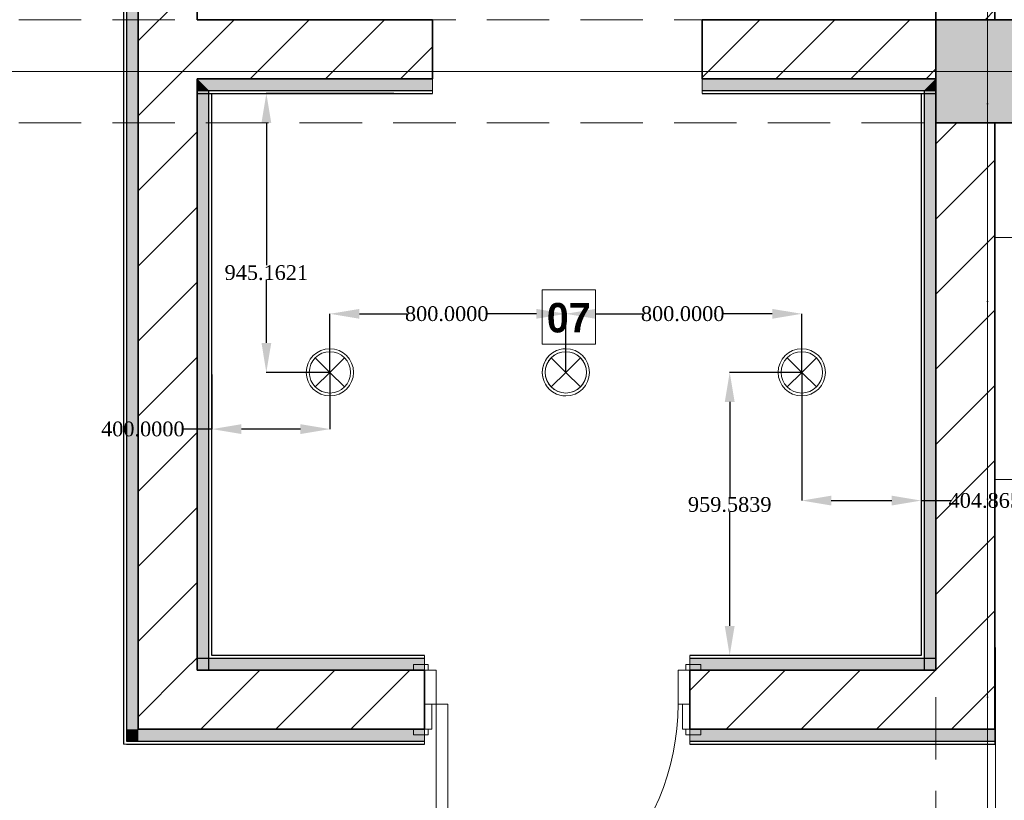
# Model space of a CAD drawing. Header units: inches. Extents: x -177438 to 34922, y -9538 to 55319.
# Tile 17 of 59: x -13513 to -10174, y 3152 to 5797. Entities that reach past the tile are written whole.
import ezdxf
from ezdxf.enums import TextEntityAlignment as Align

# ---------------------------------------------------------------- set-up
doc = ezdxf.new("R2010")
doc.units = ezdxf.units.IN
doc.header["$MEASUREMENT"] = 0
doc.set_wipeout_variables(frame=1)
doc.linetypes.add('Dot & Dashed', pattern=[670.277762, 317.5, -176.388889, 0, -176.388874])
doc.linetypes.add('Hidden', pattern=[317.5, 211.666667, -105.833333])
for name, color, linetype in [('- განათება', 7, 'Continuous'), ('New_Structural - Bearing', 7, 'Continuous'), ('Structural - Bearing', 7, 'Continuous'), ('Structural - Grid', 7, 'Continuous')]:
    doc.layers.add(name, color=color, linetype=linetype)
for name, color, linetype, lineweight in [('Archicad Doors_Pen_No__1', 7, 'Continuous', 13), ('Interior - Furniture _Pen_No__20', 1, 'Continuous', 0), ('New_2D Drafting - General_Pen_No__2', 8, 'Continuous', 15), ('New_Annotation - Text_Pen_No__20', 1, 'Continuous', 0), ('New_Structural - Bearing_Pen_No__1', 7, 'Continuous', 13), ('Structural - Bearing_Pen_No__20', 1, 'Continuous', 0), ('Structural - Bearing_Pen_No__27', 7, 'Continuous', 35)]:
    doc.layers.add(name, color=color, linetype=linetype, lineweight=lineweight)
for name, color, linetype, lineweight, true_color in [('New_Interior - Lamp_Pen_No__77', 7, 'Continuous', 20, 0xffeb28), ('New_Structural - Bearing_Pen_No__255', 7, 'Continuous', 13, 0xe8e8e8), ('New_Structural - Bearing_Pen_No__5', 7, 'Continuous', 25, 0x40a5ff), ('Structural - Bearing_Pen_No__102', 7, 'Continuous', 13, 0xcccccc), ('Structural - Bearing_Pen_No__161', 7, 'Continuous', 13, 0x6a6a6a), ('Structural - Bearing_Pen_No__28', 7, 'Continuous', 35, 0xa80f02), ('Structural - Bearing_Pen_No__81', 7, 'Continuous', 20, 0x6a6a6a), ('Structural - Grid_Pen_No__81', 7, 'Continuous', 20, 0x6a6a6a)]:
    doc.layers.add(name, color=color, linetype=linetype, lineweight=lineweight, true_color=true_color)
doc.styles.add('GENERATED_STYLE_2', font='arial.ttf')
doc.styles.add('GENERATED_STYLE_3', font='txt')
doc.styles.add('GENERATED_STYLE_4', font='txt')
doc.styles.get("Standard").update_dxf_attribs({"font": 'arial.ttf'})
doc.dimstyles.get("Standard").update_dxf_attribs({"dimtxt": 0.18, "dimasz": 0.18, "dimexe": 0.18, "dimexo": 0.0625, "dimgap": 0.09, "dimtad": 0, "dimtih": 1, "dimtoh": 1, "dimdec": 4, "dimzin": 0, "dimdsep": 46, "dimtxsty": 'Standard', "dimcen": 0.09, "dimadec": 0, "dimazin": 0, "dimtfac": 1, "dimtdec": 4, "dimtofl": 0, "dimtmove": 0, "dimatfit": 3, "dimfxl": 1, "dimtolj": 1, "dimtzin": 0, "dimarcsym": 0})
pattern_1 = [(45, (0, 0), (-127.2792, 127.2792), [])]

# ---------------------------------------------------------------- blocks, each defined once
blk = doc.blocks.new('Wall_14', base_point=(-41183.8, 32488))
at = {"layer": 'Structural - Bearing', "linetype": 'Continuous', "lineweight": 0, "true_color": 0x000000}
h = blk.add_hatch(dxfattribs=at)
h.set_pattern_fill('MASONRY_BLOCK', color=18, style=0, pattern_type=2)
h.set_pattern_definition(pattern_1)
h.paths.add_polyline_path([(-40983.8, 32488), (-41183.8, 32488), (-41183.8, 26838), (-40983.8, 26838)])
h = blk.add_hatch(dxfattribs=at)
h.set_pattern_fill('MASONRY_BLOCK', color=18, style=0, pattern_type=2)
h.set_pattern_definition(pattern_1)
h.paths.add_polyline_path([(-40983.8, 26488), (-41183.8, 26488), (-41183.8, 24633.2), (-40983.8, 24633.2)])
h = blk.add_hatch(dxfattribs=at)
h.set_pattern_fill('MASONRY_BLOCK', color=18, style=0, pattern_type=2)
h.set_pattern_definition(pattern_1)
h.paths.add_polyline_path([(-41183.8, 24633.2), (-41183.8, 24433.2), (-40983.8, 24433.2)])
h = blk.add_hatch(dxfattribs=at)
h.set_pattern_fill('MASONRY_BLOCK', color=18, style=0, pattern_type=2)
h.set_pattern_definition(pattern_1)
h.paths.add_polyline_path([(-40983.8, 24633.2), (-41183.8, 24633.2), (-40983.8, 24433.2)])
at = {"layer": 'Structural - Bearing_Pen_No__27', "color": 7, "linetype": 'Continuous', "lineweight": 35, "flags": 128}
for points in [[(-40983.8, 26838), (-40983.8, 32488)], [(-41183.8, 29632.2), (-41183.8, 26838)], [(-41183.8, 26488), (-41183.8, 24633.2)], [(-40983.8, 24433.2), (-40983.8, 26488)], [(-40983.8, 24433.2), (-41183.8, 24433.2)]]:
    blk.add_lwpolyline(points, dxfattribs=at)
blk = doc.blocks.new('Door_2')
at = {"layer": 'Archicad Doors_Pen_No__1', "color": 7, "linetype": 'Continuous', "lineweight": 13}
for p, q in [((370, 0), (370, 820)), ((370, 820), (410, 820)), ((410, 820), (410, 0)), ((-437, 104), (-487, 104)), ((-487, 104), (-487, 85)), ((-437, 85), (-437, 104)), ((487, 104), (437, 104)), ((437, 104), (437, 85)), ((487, 85), (487, 104)), ((-487, 85), (-437, 85)), ((-450, 85), (-487, 85)), ((-450, 85), (-487, 85)), ((-425, 85), (-450, 85)), ((-450, 85), (-450, 0)), ((-450, 0), (-450, 85)), ((-450, 0), (-450, 85)), ((-425, 0), (-425, 85)), ((450, 85), (425, 85)), ((425, 85), (425, 0)), ((437, 85), (487, 85)), ((450, 0), (450, 85)), ((450, 0), (450, 85)), ((450, 0), (450, 85)), ((450, 85), (487, 85)), ((450, 85), (487, 85)), ((-450, 0), (-425, 0)), ((-410, 0), (-450, 0)), ((-450, 0), (-450, -115)), ((-450, -115), (-450, 0)), ((-450, -115), (-450, 0)), ((-410, -115), (-410, 0)), ((410, 0), (370, 0)), ((450, 0), (410, 0)), ((410, 0), (410, -115)), ((425, 0), (450, 0)), ((450, -115), (450, 0)), ((450, -115), (450, 0)), ((450, -115), (450, 0)), ((-437, -115), (-487, -115)), ((-487, -115), (-487, -134)), ((-450, -115), (-487, -115)), ((-450, -115), (-487, -115)), ((-450, -115), (-410, -115)), ((-437, -134), (-437, -115)), ((410, -115), (450, -115)), ((487, -115), (437, -115)), ((437, -115), (437, -134)), ((450, -115), (487, -115)), ((450, -115), (487, -115)), ((487, -134), (487, -115)), ((-487, -134), (-437, -134)), ((437, -134), (487, -134))]:
    blk.add_line(p, q, dxfattribs=at)
blk.add_arc((410, 0), 820, 90, 180, dxfattribs=at)
blk = doc.blocks.new('Wall_15', base_point=(-41183.8, 24633.2))
at = {"layer": 'Structural - Bearing', "linetype": 'Continuous', "lineweight": 0, "true_color": 0x000000}
h = blk.add_hatch(dxfattribs=at)
h.set_pattern_fill('MASONRY_BLOCK', color=18, style=0, pattern_type=2)
h.set_pattern_definition(pattern_1)
h.paths.add_polyline_path([(-43688.7, 24633.2), (-43888.7, 24633.2), (-43888.7, 24433.2)])
h = blk.add_hatch(dxfattribs=at)
h.set_pattern_fill('MASONRY_BLOCK', color=18, style=0, pattern_type=2)
h.set_pattern_definition(pattern_1)
h.paths.add_polyline_path([(-43688.7, 24633.2), (-43888.7, 24433.2), (-43688.7, 24433.2)])
h = blk.add_hatch(dxfattribs=at)
h.set_pattern_fill('MASONRY_BLOCK', color=18, style=0, pattern_type=2)
h.set_pattern_definition(pattern_1)
h.paths.add_polyline_path([(-43688.7, 24433.2), (-42918.3, 24433.2), (-42918.3, 24633.2), (-43688.7, 24633.2)])
h = blk.add_hatch(dxfattribs=at)
h.set_pattern_fill('MASONRY_BLOCK', color=18, style=0, pattern_type=2)
h.set_pattern_definition(pattern_1)
h.paths.add_polyline_path([(-41183.8, 24633.2), (-42018.3, 24633.2), (-42018.3, 24433.2), (-41183.8, 24433.2)])
at = {"layer": 'Structural - Bearing_Pen_No__27', "color": 7, "linetype": 'Continuous', "lineweight": 35}
for p, q in [((-42918.3, 24633.2), (-42955.3, 24633.2)), ((-42918.3, 24633.2), (-42918.3, 24518.2)), ((-42018.3, 24633.2), (-41981.3, 24633.2)), ((-42018.3, 24633.2), (-42018.3, 24518.2)), ((-42918.3, 24518.2), (-42918.3, 24433.2)), ((-42018.3, 24518.2), (-42018.3, 24433.2)), ((-42918.3, 24433.2), (-42955.3, 24433.2)), ((-42018.3, 24433.2), (-41981.3, 24433.2))]:
    blk.add_line(p, q, dxfattribs=at)
at = {"layer": 'Structural - Bearing_Pen_No__27', "color": 7, "linetype": 'Continuous', "lineweight": 35, "flags": 128}
for points in [[(-43888.7, 24433.2), (-43888.7, 24633.2)], [(-42918.3, 24633.2), (-43688.7, 24633.2)], [(-41183.8, 24633.2), (-42018.3, 24633.2)], [(-43888.7, 24433.2), (-42918.3, 24433.2)], [(-42018.3, 24433.2), (-41183.8, 24433.2)]]:
    blk.add_lwpolyline(points, dxfattribs=at)
at = {"layer": 'Archicad Doors_Pen_No__1', "color": 7, "linetype": 'Continuous', "lineweight": 13, "zscale": 1000, "rotation": 180}
blk.add_blockref('Door_2', (-42468.3, 24518.2), dxfattribs=at)
blk = doc.blocks.new('Wall_16', base_point=(-43688.7, 24633.2))
at = {"layer": 'Structural - Bearing', "linetype": 'Continuous', "lineweight": 0, "true_color": 0x000000}
h = blk.add_hatch(dxfattribs=at)
h.set_pattern_fill('MASONRY_BLOCK', color=18, style=0, pattern_type=2)
h.set_pattern_definition(pattern_1)
h.paths.add_polyline_path([(-43688.7, 29632.2), (-43888.7, 29632.2), (-43888.7, 29592.2), (-43848.7, 29592.2)])
h = blk.add_hatch(dxfattribs=at)
h.set_pattern_fill('MASONRY_BLOCK', color=18, style=0, pattern_type=2)
h.set_pattern_definition(pattern_1)
h.paths.add_polyline_path([(-43688.7, 24633.2), (-43688.7, 29632.2), (-43888.7, 29582.2), (-43888.7, 24633.2)])
h = blk.add_hatch(dxfattribs=at)
h.set_pattern_fill('MASONRY_BLOCK', color=18, style=0, pattern_type=2)
h.set_pattern_definition(pattern_1)
h.paths.add_polyline_path([(-43888.7, 29582.2), (-43848.7, 29592.2), (-43888.7, 29592.2)])
at = {"layer": 'Structural - Bearing_Pen_No__27', "color": 7, "linetype": 'Continuous', "lineweight": 35}
for p, q in [((-43888.7, 29632.2), (-43888.7, 29592.2)), ((-43888.7, 29592.2), (-43888.7, 29582.2))]:
    blk.add_line(p, q, dxfattribs=at)
at = {"layer": 'Structural - Bearing_Pen_No__27', "color": 7, "linetype": 'Continuous', "lineweight": 35, "flags": 128}
for points in [[(-43688.7, 29632.2), (-43888.7, 29632.2)], [(-43688.7, 26838), (-43688.7, 29632.2)], [(-43888.7, 29582.2), (-43888.7, 24633.2)], [(-43688.7, 24633.2), (-43688.7, 26638)]]:
    blk.add_lwpolyline(points, dxfattribs=at)
blk = doc.blocks.new('Wall_17', base_point=(-41183.8, 26838))
at = {"layer": 'Structural - Bearing', "linetype": 'Continuous', "lineweight": 0, "true_color": 0x000000}
h = blk.add_hatch(dxfattribs=at)
h.set_pattern_fill('MASONRY_BLOCK', color=18, style=0, pattern_type=2)
h.set_pattern_definition(pattern_1)
h.paths.add_polyline_path([(-41183.8, 26838), (-41976.8, 26838), (-41976.8, 26638), (-41183.8, 26638)])
at = {"layer": 'Structural - Bearing_Pen_No__27', "color": 7, "linetype": 'Continuous', "lineweight": 35, "flags": 128}
for points in [[(-41183.8, 26838), (-41976.8, 26838)], [(-41976.8, 26838), (-41976.8, 26638)], [(-41976.8, 26638), (-41183.8, 26638)]]:
    blk.add_lwpolyline(points, dxfattribs=at)
blk = doc.blocks.new('Wall_19', base_point=(-42890.8, 26838))
at = {"layer": 'Structural - Bearing', "linetype": 'Continuous', "lineweight": 0, "true_color": 0x000000}
h = blk.add_hatch(dxfattribs=at)
h.set_pattern_fill('MASONRY_BLOCK', color=18, style=0, pattern_type=2)
h.set_pattern_definition(pattern_1)
h.paths.add_polyline_path([(-42890.8, 26838), (-43688.7, 26838), (-43688.7, 26638), (-42890.8, 26638)])
at = {"layer": 'Structural - Bearing_Pen_No__27', "color": 7, "linetype": 'Continuous', "lineweight": 35, "flags": 128}
for points in [[(-42890.8, 26838), (-43688.7, 26838)], [(-42890.8, 26638), (-42890.8, 26838)], [(-43688.7, 26638), (-42890.8, 26638)]]:
    blk.add_lwpolyline(points, dxfattribs=at)
blk = doc.blocks.new('Wall_30', base_point=(-43888.7, 29632.2))
at = {"layer": 'New_Structural - Bearing_Pen_No__255', "linetype": 'Continuous', "lineweight": 13, "true_color": 0xe8e8e8}
for points in [[(-43928.7, 29582.2), (-43928.7, 24433.2), (-43888.7, 24433.2), (-43888.7, 29582.2)], [(-43888.7, 24433.2), (-43928.7, 24393.2), (-43888.7, 24393.2)], [(-43888.7, 24433.2), (-43928.7, 24433.2), (-43928.7, 24393.2)]]:
    blk.add_hatch(color=254, dxfattribs=at).paths.add_polyline_path(points)
at = {"layer": 'New_Structural - Bearing_Pen_No__1', "color": 7, "linetype": 'Continuous', "lineweight": 13, "flags": 128}
for points in [[(-43888.7, 29582.2), (-43928.7, 29582.2)], [(-43938.7, 24383.2), (-43928.7, 24383.2)]]:
    blk.add_lwpolyline(points, dxfattribs=at)
at = {"layer": 'New_Structural - Bearing_Pen_No__5', "color": 161, "linetype": 'Continuous', "lineweight": 25, "true_color": 0x40a5ff}
for p, q in [((-43928.7, 29582.2), (-43928.7, 24433.2)), ((-43928.7, 24433.2), (-43928.7, 24393.2)), ((-43928.7, 24393.2), (-43888.7, 24393.2))]:
    blk.add_line(p, q, dxfattribs=at)
at = {"layer": 'New_Structural - Bearing_Pen_No__5', "color": 161, "linetype": 'Continuous', "lineweight": 25, "true_color": 0x40a5ff, "flags": 128}
for points in [[(-43938.7, 29582.2), (-43938.7, 24383.2)], [(-43888.7, 24433.2), (-43888.7, 29582.2)]]:
    blk.add_lwpolyline(points, dxfattribs=at)
blk = doc.blocks.new('Wall_31', base_point=(-43888.7, 24433.2))
at = {"layer": 'New_Structural - Bearing_Pen_No__255', "linetype": 'Continuous', "lineweight": 13, "true_color": 0xe8e8e8}
blk.add_hatch(color=254, dxfattribs=at).paths.add_polyline_path([(-43888.7, 24393.2), (-42918.3, 24393.2), (-42918.3, 24433.2), (-43888.7, 24433.2)])
at = {"layer": 'New_Structural - Bearing_Pen_No__1', "color": 7, "linetype": 'Continuous', "lineweight": 13, "flags": 128}
for points in [[(-42918.3, 24433.2), (-42918.3, 24393.2)], [(-42918.3, 24393.2), (-42918.3, 24383.2)]]:
    blk.add_lwpolyline(points, dxfattribs=at)
at = {"layer": 'New_Structural - Bearing_Pen_No__5', "color": 161, "linetype": 'Continuous', "lineweight": 25, "true_color": 0x40a5ff}
for p, q in [((-43928.7, 24393.2), (-43888.7, 24393.2)), ((-43888.7, 24393.2), (-42918.3, 24393.2))]:
    blk.add_line(p, q, dxfattribs=at)
at = {"layer": 'New_Structural - Bearing_Pen_No__5', "color": 161, "linetype": 'Continuous', "lineweight": 25, "true_color": 0x40a5ff, "flags": 128}
for points in [[(-42918.3, 24433.2), (-43888.7, 24433.2)], [(-43928.7, 24383.2), (-42918.3, 24383.2)]]:
    blk.add_lwpolyline(points, dxfattribs=at)
blk = doc.blocks.new('Wall_32', base_point=(-41183.8, 24633.2))
at = {"layer": 'New_Structural - Bearing_Pen_No__255', "linetype": 'Continuous', "lineweight": 13, "true_color": 0xe8e8e8}
blk.add_hatch(color=254, dxfattribs=at).paths.add_polyline_path([(-42018.3, 24633.2), (-41183.8, 24633.2), (-41183.8, 24673.2), (-42018.3, 24673.2)])
at = {"layer": 'New_Structural - Bearing_Pen_No__1', "color": 7, "linetype": 'Continuous', "lineweight": 13, "flags": 128}
for points in [[(-42018.3, 24673.2), (-42018.3, 24683.2)], [(-42018.3, 24633.2), (-42018.3, 24673.2)], [(-41183.8, 24673.2), (-41183.8, 24683.2)], [(-41183.8, 24633.2), (-41183.8, 24673.2)]]:
    blk.add_lwpolyline(points, dxfattribs=at)
at = {"layer": 'New_Structural - Bearing_Pen_No__5', "color": 161, "linetype": 'Continuous', "lineweight": 25, "true_color": 0x40a5ff}
blk.add_line((-41183.8, 24673.2), (-42018.3, 24673.2), dxfattribs=at)
at = {"layer": 'New_Structural - Bearing_Pen_No__5', "color": 161, "linetype": 'Continuous', "lineweight": 25, "true_color": 0x40a5ff, "flags": 128}
for points in [[(-41233.8, 24683.2), (-42018.3, 24683.2)], [(-42018.3, 24633.2), (-41183.8, 24633.2)]]:
    blk.add_lwpolyline(points, dxfattribs=at)
blk = doc.blocks.new('Wall_33', base_point=(-43688.7, 24633.2))
at = {"layer": 'New_Structural - Bearing_Pen_No__255', "linetype": 'Continuous', "lineweight": 13, "true_color": 0xe8e8e8}
for points in [[(-43648.7, 26598), (-43688.7, 26638), (-43688.7, 26598)], [(-43688.7, 26598), (-43688.7, 24633.2), (-43648.7, 24633.2), (-43648.7, 26598)]]:
    blk.add_hatch(color=254, dxfattribs=at).paths.add_polyline_path(points)
at = {"layer": 'New_Structural - Bearing_Pen_No__1', "color": 7, "linetype": 'Continuous', "lineweight": 13, "flags": 128}
for points in [[(-43688.7, 24633.2), (-43648.7, 24633.2)], [(-43648.7, 24633.2), (-43638.7, 24633.2)]]:
    blk.add_lwpolyline(points, dxfattribs=at)
at = {"layer": 'New_Structural - Bearing_Pen_No__5', "color": 161, "linetype": 'Continuous', "lineweight": 25, "true_color": 0x40a5ff}
blk.add_line((-43648.7, 24633.2), (-43648.7, 26598), dxfattribs=at)
at = {"layer": 'New_Structural - Bearing_Pen_No__5', "color": 161, "linetype": 'Continuous', "lineweight": 25, "true_color": 0x40a5ff, "flags": 128}
for points in [[(-43688.7, 26638), (-43688.7, 24633.2)], [(-43638.7, 24683.2), (-43638.7, 26588)]]:
    blk.add_lwpolyline(points, dxfattribs=at)
blk = doc.blocks.new('Wall_34', base_point=(-43688.7, 26638))
at = {"layer": 'New_Structural - Bearing_Pen_No__255', "linetype": 'Continuous', "lineweight": 13, "true_color": 0xe8e8e8}
blk.add_hatch(color=254, dxfattribs=at).paths.add_polyline_path([(-42890.8, 26638), (-43688.7, 26638), (-43688.7, 26598), (-42890.8, 26598)])
at = {"layer": 'New_Structural - Bearing_Pen_No__1', "color": 7, "linetype": 'Continuous', "lineweight": 13, "flags": 128}
for points in [[(-43688.7, 26638), (-43688.7, 26598)], [(-42890.8, 26638), (-42890.8, 26598)], [(-43688.7, 26598), (-43688.7, 26588)], [(-42890.8, 26598), (-42890.8, 26588)]]:
    blk.add_lwpolyline(points, dxfattribs=at)
at = {"layer": 'New_Structural - Bearing_Pen_No__5', "color": 161, "linetype": 'Continuous', "lineweight": 25, "true_color": 0x40a5ff}
blk.add_line((-43688.7, 26598), (-42890.8, 26598), dxfattribs=at)
at = {"layer": 'New_Structural - Bearing_Pen_No__5', "color": 161, "linetype": 'Continuous', "lineweight": 25, "true_color": 0x40a5ff, "flags": 128}
for points in [[(-42890.8, 26638), (-43688.7, 26638)], [(-43688.7, 26588), (-42890.8, 26588)]]:
    blk.add_lwpolyline(points, dxfattribs=at)
blk = doc.blocks.new('Wall_35', base_point=(-41183.8, 26638))
at = {"layer": 'New_Structural - Bearing_Pen_No__255', "linetype": 'Continuous', "lineweight": 13, "true_color": 0xe8e8e8}
for points in [[(-41223.8, 26598), (-41183.8, 26598), (-41183.8, 26638)], [(-41223.8, 26598), (-41223.8, 24633.2), (-41183.8, 24633.2), (-41183.8, 26598)]]:
    blk.add_hatch(color=254, dxfattribs=at).paths.add_polyline_path(points)
at = {"layer": 'New_Structural - Bearing_Pen_No__1', "color": 7, "linetype": 'Continuous', "lineweight": 13, "flags": 128}
for points in [[(-41223.8, 24633.2), (-41233.8, 24633.2)], [(-41183.8, 24633.2), (-41223.8, 24633.2)]]:
    blk.add_lwpolyline(points, dxfattribs=at)
at = {"layer": 'New_Structural - Bearing_Pen_No__5', "color": 161, "linetype": 'Continuous', "lineweight": 25, "true_color": 0x40a5ff}
blk.add_line((-41223.8, 26598), (-41223.8, 24633.2), dxfattribs=at)
at = {"layer": 'New_Structural - Bearing_Pen_No__5', "color": 161, "linetype": 'Continuous', "lineweight": 25, "true_color": 0x40a5ff, "flags": 128}
for points in [[(-41233.8, 26588), (-41233.8, 24683.2)], [(-41183.8, 24633.2), (-41183.8, 26488)]]:
    blk.add_lwpolyline(points, dxfattribs=at)
blk = doc.blocks.new('Wall_36', base_point=(-42918.3, 24633.2))
at = {"layer": 'New_Structural - Bearing_Pen_No__255', "linetype": 'Continuous', "lineweight": 13, "true_color": 0xe8e8e8}
blk.add_hatch(color=254, dxfattribs=at).paths.add_polyline_path([(-43688.7, 24633.2), (-42918.3, 24633.2), (-42918.3, 24673.2), (-43688.7, 24673.2)])
at = {"layer": 'New_Structural - Bearing_Pen_No__1', "color": 7, "linetype": 'Continuous', "lineweight": 13, "flags": 128}
for points in [[(-43688.7, 24673.2), (-43688.7, 24683.2)], [(-43688.7, 24633.2), (-43688.7, 24673.2)], [(-42918.3, 24673.2), (-42918.3, 24683.2)], [(-42918.3, 24633.2), (-42918.3, 24673.2)]]:
    blk.add_lwpolyline(points, dxfattribs=at)
at = {"layer": 'New_Structural - Bearing_Pen_No__5', "color": 161, "linetype": 'Continuous', "lineweight": 25, "true_color": 0x40a5ff}
blk.add_line((-42918.3, 24673.2), (-43688.7, 24673.2), dxfattribs=at)
at = {"layer": 'New_Structural - Bearing_Pen_No__5', "color": 161, "linetype": 'Continuous', "lineweight": 25, "true_color": 0x40a5ff, "flags": 128}
for points in [[(-42918.3, 24683.2), (-43638.7, 24683.2)], [(-43688.7, 24633.2), (-42918.3, 24633.2)]]:
    blk.add_lwpolyline(points, dxfattribs=at)
blk = doc.blocks.new('Wall_37', base_point=(-41976.8, 26638))
at = {"layer": 'New_Structural - Bearing_Pen_No__255', "linetype": 'Continuous', "lineweight": 13, "true_color": 0xe8e8e8}
blk.add_hatch(color=254, dxfattribs=at).paths.add_polyline_path([(-41183.8, 26638), (-41976.8, 26638), (-41976.8, 26598), (-41183.8, 26598)])
at = {"layer": 'New_Structural - Bearing_Pen_No__1', "color": 7, "linetype": 'Continuous', "lineweight": 13, "flags": 128}
for points in [[(-41976.8, 26638), (-41976.8, 26598)], [(-41976.8, 26598), (-41976.8, 26588)]]:
    blk.add_lwpolyline(points, dxfattribs=at)
at = {"layer": 'New_Structural - Bearing_Pen_No__5', "color": 161, "linetype": 'Continuous', "lineweight": 25, "true_color": 0x40a5ff}
blk.add_line((-41976.8, 26598), (-41183.8, 26598), dxfattribs=at)
at = {"layer": 'New_Structural - Bearing_Pen_No__5', "color": 161, "linetype": 'Continuous', "lineweight": 25, "true_color": 0x40a5ff, "flags": 128}
for points in [[(-41183.8, 26638), (-41976.8, 26638)], [(-41976.8, 26588), (-41183.8, 26588)]]:
    blk.add_lwpolyline(points, dxfattribs=at)
blk = doc.blocks.new('Wall_38', base_point=(-42018.3, 24433.2))
at = {"layer": 'New_Structural - Bearing_Pen_No__255', "linetype": 'Continuous', "lineweight": 13, "true_color": 0xe8e8e8}
blk.add_hatch(color=254, dxfattribs=at).paths.add_polyline_path([(-40983.8, 24433.2), (-42018.3, 24433.2), (-42018.3, 24393.2), (-40983.8, 24393.2)])
at = {"layer": 'New_Structural - Bearing_Pen_No__1', "color": 7, "linetype": 'Continuous', "lineweight": 13, "flags": 128}
for points in [[(-42018.3, 24433.2), (-42018.3, 24393.2)], [(-40983.8, 24433.2), (-40983.8, 24393.2)], [(-42018.3, 24393.2), (-42018.3, 24383.2)], [(-40983.8, 24393.2), (-40983.8, 24383.2)]]:
    blk.add_lwpolyline(points, dxfattribs=at)
at = {"layer": 'New_Structural - Bearing_Pen_No__5', "color": 161, "linetype": 'Continuous', "lineweight": 25, "true_color": 0x40a5ff}
blk.add_line((-42018.3, 24393.2), (-40983.8, 24393.2), dxfattribs=at)
at = {"layer": 'New_Structural - Bearing_Pen_No__5', "color": 161, "linetype": 'Continuous', "lineweight": 25, "true_color": 0x40a5ff, "flags": 128}
for points in [[(-40983.8, 24433.2), (-42018.3, 24433.2)], [(-42018.3, 24383.2), (-40983.8, 24383.2)]]:
    blk.add_lwpolyline(points, dxfattribs=at)
blk = doc.blocks.new('Column_10', base_point=(-41008.8, 26663))
at = {"layer": 'Structural - Bearing_Pen_No__161', "linetype": 'Continuous', "lineweight": 0, "true_color": 0x6a6a6a}
blk.add_hatch(color=251, dxfattribs=at).paths.add_polyline_path([(-40833.8, 26488), (-40833.8, 26838), (-41183.8, 26838), (-41183.8, 26488)])
at = {"layer": 'Structural - Bearing_Pen_No__20', "color": 1, "linetype": 'Continuous', "lineweight": 0}
for p, q in [((-41008.8, 26743), (-41008.8, 26918)), ((-41088.8, 26663), (-41263.8, 26663)), ((-40928.8, 26663), (-40753.8, 26663)), ((-41008.8, 26583), (-41008.8, 26408))]:
    blk.add_line(p, q, dxfattribs=at)
blk.add_point((-41008.8, 26663), dxfattribs=at)
at = {"layer": 'Structural - Bearing_Pen_No__28', "color": 14, "linetype": 'Continuous', "lineweight": 35, "true_color": 0xa80f02, "flags": 128}
blk.add_lwpolyline([(-40833.8, 26488), (-40833.8, 26838), (-41183.8, 26838), (-41183.8, 26488)], close=True, dxfattribs=at)
blk = doc.blocks.new('Fire Hose Cabinet')
at = {"layer": 'Interior - Furniture _Pen_No__20', "color": 1, "linetype": 'Continuous', "lineweight": 0}
for p, q in [((860, 250), (40, 250)), ((40, 250), (40, 40)), ((860, 40), (860, 250)), ((900, 40), (0, 40)), ((0, 40), (0, 20)), ((40, 40), (860, 40)), ((900, 20), (900, 40)), ((0, 20), (900, 20)), ((860, 20), (40, 20)), ((40, 20), (40, 0)), ((40, 0), (860, 0)), ((860, 0), (860, 20))]:
    blk.add_line(p, q, dxfattribs=at)
at = {"layer": 'Interior - Furniture _Pen_No__20', "color": 1, "linetype": 'Continuous', "lineweight": 0, "style": 'GENERATED_STYLE_2'}
blk.add_attdef('txt', text='', height=120, dxfattribs=at).set_placement((450, 130.9), align=Align.MIDDLE_CENTER)
blk = doc.blocks.new('Standard grid marker')
at = {"layer": 'Structural - Grid_Pen_No__81', "color": 251, "linetype": 'Continuous', "lineweight": 20, "true_color": 0x6a6a6a}
blk.add_line((1000, 0), (51328.1, 0), dxfattribs=at)
at = {"layer": 'Structural - Grid_Pen_No__81', "color": 251, "lineweight": 20, "true_color": 0x6a6a6a, "style": 'GENERATED_STYLE_3'}
for tag, p in [('AC_MarkerText_1_0', (-100, -144)), ('AC_MarkerText_1_1', (52428.1, -144))]:
    blk.add_attdef(tag, text='', height=100, rotation=180, dxfattribs=at).set_placement(p, align=Align.TOP_CENTER)
blk = doc.blocks.new('Standard grid marker_2')
at = {"layer": 'Structural - Grid_Pen_No__81', "color": 251, "linetype": 'Continuous', "lineweight": 20, "true_color": 0x6a6a6a}
blk.add_line((1000, 0), (27734.9, 0), dxfattribs=at)
at = {"layer": 'Structural - Grid_Pen_No__81', "color": 251, "lineweight": 20, "true_color": 0x6a6a6a, "style": 'GENERATED_STYLE_3'}
for tag, p in [('AC_MarkerText_1_0', (-1.5, -46.7)), ('AC_MarkerText_1_1', (28933.4, -46.7))]:
    blk.add_attdef(tag, text='', height=100, rotation=270, dxfattribs=at).set_placement(p, align=Align.TOP_CENTER)
blk = doc.blocks.new('Beam_8', base_point=(-41008.8, 14663))
at = {"layer": 'Structural - Bearing_Pen_No__102', "color": 254, "linetype": 'Hidden', "lineweight": 13, "true_color": 0xcccccc}
for p, q in [((-41183.8, 26838), (-41183.8, 32488)), ((-41183.8, 20838), (-41183.8, 26488))]:
    blk.add_line(p, q, dxfattribs=at)
at = {"layer": 'Structural - Bearing_Pen_No__81', "color": 251, "linetype": 'Dot & Dashed', "lineweight": 20, "true_color": 0x6a6a6a}
blk.add_line((-41008.8, 14663), (-41008.8, 32663), dxfattribs=at)
blk = doc.blocks.new('Beam_12', base_point=(-47008.8, 26663))
at = {"layer": 'Structural - Bearing_Pen_No__102', "color": 254, "linetype": 'Hidden', "lineweight": 13, "true_color": 0xcccccc}
for p, q in [((-46833.8, 26838), (-41183.8, 26838)), ((-46833.8, 26488), (-41183.8, 26488))]:
    blk.add_line(p, q, dxfattribs=at)
at = {"layer": 'Structural - Bearing_Pen_No__81', "color": 251, "linetype": 'Dot & Dashed', "lineweight": 20, "true_color": 0x6a6a6a}
blk.add_line((-47008.8, 26663), (991.2, 26663), dxfattribs=at)
blk = doc.blocks.new('Recessed Spot')
at = {"layer": 'New_Interior - Lamp_Pen_No__77', "color": 2, "linetype": 'Continuous', "lineweight": 20, "true_color": 0xffeb28}
for q in [(-49.5, 49.5), (49.5, 49.5), (-49.5, -49.5), (49.5, -49.5)]:
    blk.add_line((0, 0), q, dxfattribs=at)
at = {"layer": 'New_Interior - Lamp_Pen_No__77', "color": 2, "linetype": 'Continuous', "lineweight": 20, "true_color": 0xffeb28, "flags": 128}
blk.add_lwpolyline([(80, 0, 1), (-80, 0, 1)], format="xyb", close=True, dxfattribs=at)
at = {"layer": 'New_Interior - Lamp_Pen_No__77', "color": 2, "linetype": 'Continuous', "lineweight": 20, "true_color": 0xffeb28}
blk.add_circle((0, 0), 70, dxfattribs=at)
blk = doc.blocks.new('*D851')
at = {"layer": '- განათება', "color": 0, "lineweight": -2, "transparency": 16777216}
for p, q in [((-12861.1, 4594.8), (-12861.1, 4409.6)), ((-12461.1, 4602.1), (-12461.1, 4409.6)), ((-12861.1, 4409.8), (-12961.1, 4409.8)), ((-12561.1, 4409.8), (-12761.1, 4409.8))]:
    blk.add_line(p, q, dxfattribs=at)
at = {"layer": '- განათება', "color": 0, "transparency": 16777216}
for points in [[(-12761.1, 4426.4), (-12761.1, 4393.1), (-12861.1, 4409.8)], [(-12561.1, 4426.4), (-12561.1, 4393.1), (-12461.1, 4409.8)]]:
    blk.add_solid(points, dxfattribs=at)
at = {"layer": 'Defpoints', "color": 0, "transparency": 16777216}
for p in [(-12861.1, 4594.9), (-12461.1, 4602.1), (-12861.1, 4409.8)]:
    blk.add_point(p, dxfattribs=at)
at = {"layer": '- განათება', "color": 0, "transparency": 16777216, "insert": (-13095.4, 4409.8), "char_height": 50, "attachment_point": 5}
blk.add_mtext('\\A1;{\\fSylfaen|b0|i0|c0|p18;400.0000}', dxfattribs=at)
blk = doc.blocks.new('*D852')
at = {"layer": '- განათება', "color": 0, "lineweight": -2, "transparency": 16777216}
for p, q in [((-12244.9, 5547.3), (-12676.8, 5547.3)), ((-12676.6, 5447.3), (-12676.6, 4965.5)), ((-12676.6, 4702.1), (-12676.6, 4914.1)), ((-12461.2, 4602.1), (-12676.8, 4602.1))]:
    blk.add_line(p, q, dxfattribs=at)
at = {"layer": '- განათება', "color": 0, "transparency": 16777216}
for points in [[(-12693.2, 5447.3), (-12659.9, 5447.3), (-12676.6, 5547.3)], [(-12693.2, 4702.1), (-12659.9, 4702.1), (-12676.6, 4602.1)]]:
    blk.add_solid(points, dxfattribs=at)
at = {"layer": 'Defpoints', "color": 0, "transparency": 16777216}
for p in [(-12676.6, 5547.3), (-12244.9, 5547.3), (-12461.1, 4602.1)]:
    blk.add_point(p, dxfattribs=at)
at = {"layer": '- განათება', "color": 0, "transparency": 16777216, "insert": (-12676.6, 4939.8), "char_height": 50, "attachment_point": 5}
blk.add_mtext('\\A1;{\\fSylfaen|b0|i0|c0|p18;945.1621}', dxfattribs=at)
blk = doc.blocks.new('*D853')
at = {"layer": '- განათება', "color": 0, "lineweight": -2, "transparency": 16777216}
for p, q in [((-10456.3, 4610.8), (-10456.3, 4167.3)), ((-10861.1, 4602.1), (-10861.1, 4167.3)), ((-10761.1, 4167.5), (-10556.3, 4167.5)), ((-10456.3, 4167.5), (-10356.3, 4167.5))]:
    blk.add_line(p, q, dxfattribs=at)
at = {"layer": '- განათება', "color": 0, "transparency": 16777216}
for points in [[(-10761.1, 4184.2), (-10761.1, 4150.8), (-10861.1, 4167.5)], [(-10556.3, 4184.2), (-10556.3, 4150.8), (-10456.3, 4167.5)]]:
    blk.add_solid(points, dxfattribs=at)
at = {"layer": 'Defpoints', "color": 0, "transparency": 16777216}
for p in [(-10456.3, 4610.9), (-10861.1, 4602.1), (-10861.1, 4167.5)]:
    blk.add_point(p, dxfattribs=at)
at = {"layer": '- განათება', "color": 0, "transparency": 16777216, "insert": (-10221.7, 4167.5), "char_height": 50, "attachment_point": 5}
blk.add_mtext('\\A1;{\\fSylfaen|b0|i0|c0|p18;404.8656}', dxfattribs=at)
blk = doc.blocks.new('*D854')
at = {"layer": '- განათება', "color": 0, "lineweight": -2, "transparency": 16777216}
for p, q in [((-10861.2, 4602.1), (-11105.7, 4602.1)), ((-11105.5, 4502.1), (-11105.5, 4179.7)), ((-11105.5, 3742.5), (-11105.5, 4128.3)), ((-10829.1, 3642.5), (-11105.7, 3642.5))]:
    blk.add_line(p, q, dxfattribs=at)
at = {"layer": '- განათება', "color": 0, "transparency": 16777216}
for points in [[(-11122.2, 4502.1), (-11088.8, 4502.1), (-11105.5, 4602.1)], [(-11122.2, 3742.5), (-11088.8, 3742.5), (-11105.5, 3642.5)]]:
    blk.add_solid(points, dxfattribs=at)
at = {"layer": 'Defpoints', "color": 0, "transparency": 16777216}
for p in [(-11105.5, 4602.1), (-10861.1, 4602.1), (-10829, 3642.5)]:
    blk.add_point(p, dxfattribs=at)
at = {"layer": '- განათება', "color": 0, "transparency": 16777216, "insert": (-11105.5, 4154), "char_height": 50, "attachment_point": 5}
blk.add_mtext('\\A1;{\\fSylfaen|b0|i0|c0|p18;959.5839}', dxfattribs=at)
blk = doc.blocks.new('*D855')
at = {"layer": '- განათება', "color": 0, "lineweight": -2, "transparency": 16777216}
for p, q in [((-12461.1, 4602.2), (-12461.1, 4800.7)), ((-12361.1, 4800.5), (-12198.8, 4800.5)), ((-11761.1, 4800.5), (-11931.2, 4800.5)), ((-11661.1, 4602.2), (-11661.1, 4800.7))]:
    blk.add_line(p, q, dxfattribs=at)
at = {"layer": '- განათება', "color": 0, "transparency": 16777216}
for points in [[(-12361.1, 4817.1), (-12361.1, 4783.8), (-12461.1, 4800.5)], [(-11761.1, 4817.1), (-11761.1, 4783.8), (-11661.1, 4800.5)]]:
    blk.add_solid(points, dxfattribs=at)
at = {"layer": 'Defpoints', "color": 0, "transparency": 16777216}
for p in [(-12461.1, 4800.5), (-12461.1, 4602.1), (-11661.1, 4602.1)]:
    blk.add_point(p, dxfattribs=at)
at = {"layer": '- განათება', "color": 0, "transparency": 16777216, "insert": (-12065, 4800.5), "char_height": 50, "attachment_point": 5}
blk.add_mtext('\\A1;{\\fSylfaen|b0|i0|c0|p18;800.0000}', dxfattribs=at)
blk = doc.blocks.new('*D856')
at = {"layer": '- განათება', "color": 0, "lineweight": -2, "transparency": 16777216}
for p, q in [((-11661.1, 4602.2), (-11661.1, 4800.7)), ((-11561.1, 4800.5), (-11398.8, 4800.5)), ((-10961.1, 4800.5), (-11131.2, 4800.5)), ((-10861.1, 4602.2), (-10861.1, 4800.7))]:
    blk.add_line(p, q, dxfattribs=at)
at = {"layer": '- განათება', "color": 0, "transparency": 16777216}
for points in [[(-11561.1, 4817.1), (-11561.1, 4783.8), (-11661.1, 4800.5)], [(-10961.1, 4817.1), (-10961.1, 4783.8), (-10861.1, 4800.5)]]:
    blk.add_solid(points, dxfattribs=at)
at = {"layer": 'Defpoints', "color": 0, "transparency": 16777216}
for p in [(-11661.1, 4800.5), (-11661.1, 4602.1), (-10861.1, 4602.1)]:
    blk.add_point(p, dxfattribs=at)
at = {"layer": '- განათება', "color": 0, "transparency": 16777216, "insert": (-11265, 4800.5), "char_height": 50, "attachment_point": 5}
blk.add_mtext('\\A1;{\\fSylfaen|b0|i0|c0|p18;800.0000}', dxfattribs=at)
blk = doc.blocks.new('AVARIULI GANATEBA')
at = {"layer": '- განათება', "color": 3, "linetype": 'Continuous', "lineweight": 20}
for q in [(-49.5, 49.5), (49.5, 49.5), (-49.5, -49.5), (49.5, -49.5)]:
    blk.add_line((0, 0), q, dxfattribs=at)
for major_axis, start_param, end_param in [((56.6, 56.6), 0.785398, 3.926991), ((-49.5, 49.5), 2.356194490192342, 8.639379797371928), ((56.6, 56.6), 3.926991, 7.068583)]:
    blk.add_ellipse((0, 0), major_axis=major_axis, ratio=1, start_param=start_param, end_param=end_param, dxfattribs=at)

msp = doc.modelspace()

# ---------------------------------------------------------------- linework, layer by layer
at = {"layer": 'New_2D Drafting - General_Pen_No__2', "color": 8, "linetype": 'Continuous', "lineweight": 15, "flags": 128}
msp.add_lwpolyline([(31743.71602, -6352.71606), (31743.71602, 17997.28394), (4444.69471, 17997.28394), (1811.01254, 11797.28394), (1811.01254, 11597.28394), (-4056.28398, 11597.28394), (-4056.28398, 5447.28396), (-10206.28398, 5447.27184), (-10195.74273, -6352.71606)], close=True, dxfattribs=at)

# ---------------------------------------------------------------- block references
at = {"layer": '- განათება', "color": 2, "linetype": 'Continuous', "lineweight": 20, "true_color": 0xffeb28, "zscale": 1000}
for p in [(-12461.14961, 4602.12187), (-10861.14961, 4602.12187)]:
    msp.add_blockref('Recessed Spot', p, dxfattribs=at)
at = {"layer": 'Interior - Furniture _Pen_No__20', "color": 1, "linetype": 'Continuous', "lineweight": 0}
ref = msp.add_blockref('Fire Hose Cabinet', (-9956.28398, 4198.77785), dxfattribs=dict(at, zscale=1000, rotation=89.99999999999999))
ref.add_attrib('txt', 'Fire Cabinet', dxfattribs={"color": 1, "linetype": 'Continuous', "lineweight": 0, "height": 120, "rotation": 90, "style": 'GENERATED_STYLE_2'}).set_placement((-10081.28398, 4654.63081), align=Align.MIDDLE_CENTER)
at = {"layer": 'New_Structural - Bearing', "color": 7, "lineweight": 35}
for name, p in [('Wall_30', (-13111.14961, 8591.49902)), ('Wall_33', (-12911.14961, 3592.53794)), ('Wall_34', (-12911.14961, 5597.28394)), ('Wall_37', (-11199.31104, 5597.28394)), ('Wall_35', (-10406.28398, 5597.28394)), ('Wall_36', (-12140.7482, 3592.53794)), ('Wall_32', (-10406.28398, 3592.53794)), ('Wall_31', (-13111.14961, 3392.53794)), ('Wall_38', (-11240.7482, 3392.53794))]:
    msp.add_blockref(name, p, dxfattribs=at)
at = {"layer": 'Structural - Bearing', "color": 254, "lineweight": 13, "true_color": 0xcccccc}
for name, p in [('Beam_8', (-10231.28398, -6377.71606)), ('Beam_12', (-16231.28398, 5622.28394))]:
    msp.add_blockref(name, p, dxfattribs=at)
at = {"layer": 'Structural - Bearing', "color": 7, "lineweight": 35}
for name, p in [('Wall_14', (-10406.28398, 11447.28394)), ('Wall_16', (-12911.14961, 3592.53794)), ('Wall_19', (-12113.3328, 5797.28394)), ('Wall_17', (-10406.28398, 5797.28394)), ('Wall_15', (-10406.28398, 3592.53794))]:
    msp.add_blockref(name, p, dxfattribs=at)
at = {"layer": 'Structural - Bearing', "color": 14, "lineweight": 35, "true_color": 0xa80f02}
msp.add_blockref('Column_10', (-10231.28398, 5622.28394), dxfattribs=at)
at = {"layer": 'Structural - Grid', "color": 8, "linetype": 'Continuous', "lineweight": 15, "zscale": 1000}
for name, p, rotation in [('Standard grid marker_2', (-10231.28398, -9337.64184), 90), ('Standard grid marker', (34721.7883, 5622.28394), 180)]:
    msp.add_blockref(name, p, dxfattribs=dict(at, rotation=rotation))

# ---------------------------------------------------------------- dimensions: what is measured, and where the dimension line sits
at = {"layer": '- განათება', "color": 1}
for base, p1, p2, angle, picture, middle in [((-12676.57766, 5547.28394), (-12461.14961, 4602.12187), (-12244.86563, 5547.28394), 90, '*D852', (-12676.57766, 4939.77209)), ((-10861.14961, 4167.5), (-10456.28398, 4610.90581), (-10861.14961, 4602.12187), 180, '*D853', (-10221.69291, 4167.5)), ((-12861.14961, 4409.77209), (-12461.14961, 4602.12187), (-12861.14961, 4594.91094), 180, '*D851', (-13095.4222, 4409.77209)), ((-11105.5, 4602.12187), (-10829, 3642.53794), (-10861.14961, 4602.12187), 90, '*D854', (-11105.5, 4154))]:
    dim = msp.add_linear_dim(base=base, p1=p1, p2=p2, angle=angle, text='{\\fSylfaen|b0|i0|c0|p18;<>}', dimstyle='Standard', override={"dimtxt": 50, "dimasz": 100}, dxfattribs=at)
    dim.commit()
    dim.dimension.update_dxf_attribs({"geometry": picture, "text_midpoint": middle, "dimtype": 160})

# ---------------------------------------------------------------- wipeouts: each hides what was drawn before it
at = {"color": 1, "linetype": 'Continuous', "lineweight": 0, "ltscale": 248394.295392}
msp.add_wipeout([(-11741.7972, 4697.41337), (-11560.56082, 4697.41337), (-11560.56082, 4882.26197), (-11741.7972, 4882.26197)], dxfattribs=at).dxf.layer = 'New_Annotation - Text_Pen_No__20'

# ---------------------------------------------------------------- next in the draw order: linework, layer by layer
at = {"layer": 'New_Annotation - Text_Pen_No__20', "color": 1, "linetype": 'Continuous', "lineweight": 0, "flags": 128}
msp.add_lwpolyline([(-11741.7972, 4697.41337), (-11560.56082, 4697.41337), (-11560.56082, 4882.26197), (-11741.7972, 4882.26197), (-11741.7972, 4697.41337)], close=True, dxfattribs=at)

# ---------------------------------------------------------------- next in the draw order: block references
at = {"layer": '- განათება', "color": 1}
msp.add_blockref('AVARIULI GANATEBA', (-11661.14961, 4602.12187), dxfattribs=at)
at = {"layer": '- განათება', "color": 2, "linetype": 'Continuous', "lineweight": 20, "true_color": 0xffeb28, "zscale": 1000}
msp.add_blockref('Recessed Spot', (-11661.14961, 4602.12187), dxfattribs=at)

# ---------------------------------------------------------------- next in the draw order: texts
at = {"layer": 'New_Annotation - Text_Pen_No__20', "color": 1, "linetype": 'Continuous', "lineweight": 0, "insert": (-11651.17901, 4837.34076), "char_height": 100, "attachment_point": 2, "style": 'GENERATED_STYLE_4'}
msp.add_mtext('\\A1;{\\pqc;\\fBOG 2018|b1|i0|c0|p0;\\W1.000000;0\\fBOG 2018|b1|i0|c0|p0;\\W1.000000;7}', dxfattribs=at)

# ---------------------------------------------------------------- next in the draw order: dimensions: what is measured, and where the dimension line sits
at = {"layer": '- განათება', "color": 1}
for base, p1, p2, picture, middle in [((-12461.14961, 4800.47226), (-11661.14961, 4602.12187), (-12461.14961, 4602.12187), '*D855', (-12065, 4800.47226)), ((-11661.14961, 4800.47226), (-10861.14961, 4602.12187), (-11661.14961, 4602.12187), '*D856', (-11265, 4800.47226))]:
    dim = msp.add_linear_dim(base=base, p1=p1, p2=p2, angle=180, text='{\\fSylfaen|b0|i0|c0|p18;<>}', dimstyle='Standard', override={"dimtxt": 50, "dimasz": 100}, dxfattribs=at)
    dim.commit()
    dim.dimension.update_dxf_attribs({"geometry": picture, "text_midpoint": middle, "dimtype": 160})

doc.saveas('drawing.dxf')
